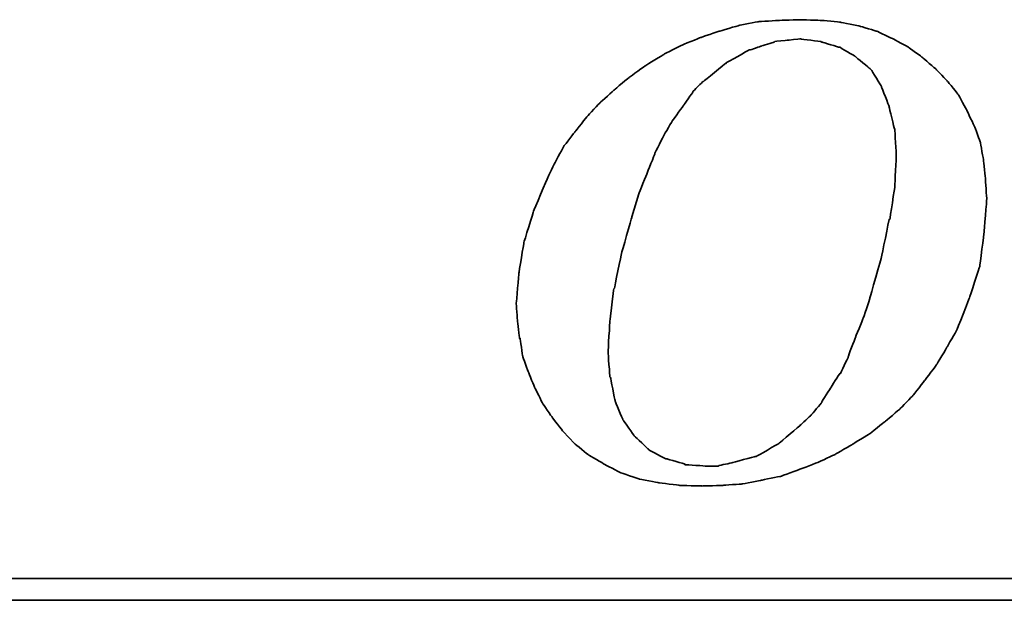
# Model space of a CAD drawing. Header units: millimetres. Extents: x -51 to 291, y -54 to 83.
# Tile 83 of 99: x 184.09 to 186.71, y 1.59 to 3.13. Entities that reach past the tile are written whole.
import ezdxf

# ---------------------------------------------------------------- set-up
doc = ezdxf.new("R2010")
doc.units = ezdxf.units.MM
doc.layers.add('DIM', color=4, linetype='Continuous')
doc.layers.add('layer 1', color=7, linetype='Continuous')

# ---------------------------------------------------------------- blocks, each defined once
blk = doc.blocks.new('TBI MOTION logo(完整正式版)')
at = {"layer": 'layer 1', "color": 22, "lineweight": 35}
for points, knots in [([(-11.34375, -6.98375), (-11.34375, -6.98375), (-10.91375, -7.43875), (-10.91375, -7.43875), (-10.91375, -7.43875), (-10.91375, -7.43875), (-10.38625, -7.87125), (-10.38625, -7.87125), (-10.38625, -7.87125), (-10.38625, -7.87125), (-9.81125, -8.20375), (-9.81125, -8.20375), (-9.81125, -8.20375), (-9.81125, -8.20375), (-9.21125, -8.51875), (-9.21125, -8.51875), (-9.21125, -8.51875), (-9.21125, -8.51875), (-8.51625, -8.75875), (-8.51625, -8.75875), (-8.51625, -8.75875), (-8.51625, -8.75875), (-7.77125, -8.90375), (-7.77125, -8.90375), (-7.77125, -8.90375), (-7.77125, -8.90375), (-6.97875, -8.99875), (-6.97875, -8.99875), (-6.97875, -8.99875), (-6.97875, -8.99875), (-6.14125, -9.02375), (-6.14125, -9.02375), (-6.14125, -9.02375), (-6.14125, -9.02375), (-5.37125, -8.99875), (-5.37125, -8.99875), (-5.37125, -8.99875), (-5.37125, -8.99875), (-4.65375, -8.94875), (-4.65375, -8.94875), (-4.65375, -8.94875), (-4.65375, -8.94875), (-3.93375, -8.80625), (-3.93375, -8.80625), (-3.93375, -8.80625), (-3.93375, -8.80625), (-3.21375, -8.66375), (-3.21375, -8.66375), (-3.21375, -8.66375), (-3.21375, -8.66375), (-2.49375, -8.39875), (-2.49375, -8.39875), (-2.49375, -8.39875), (-2.49375, -8.39875), (-1.79875, -8.13375), (-1.79875, -8.13375), (-1.79875, -8.13375), (-1.79875, -8.13375), (-1.17375, -7.84375), (-1.17375, -7.84375), (-1.17375, -7.84375), (-1.17375, -7.84375), (-0.52375, -7.46375), (-0.52375, -7.46375), (-0.52375, -7.46375), (-0.52375, -7.46375), (0.10124, -7.07875), (0.10124, -7.07875), (0.10124, -7.07875), (0.10124, -7.07875), (0.67625, -6.62375), (0.67625, -6.62375), (0.67625, -6.62375), (0.67625, -6.62375), (1.24874, -6.14375), (1.24874, -6.14375), (1.24874, -6.14375), (1.24874, -6.14375), (1.72874, -5.64125), (1.72874, -5.64125), (1.72874, -5.64125), (1.72874, -5.64125), (2.18624, -5.06375), (2.18624, -5.06375), (2.18624, -5.06375), (2.18624, -5.06375), (2.61625, -4.48874), (2.61625, -4.48874), (2.61625, -4.48874), (2.61625, -4.48874), (3.00125, -3.83874), (3.00125, -3.83874), (3.00125, -3.83874), (3.00125, -3.83874), (3.36124, -3.21374), (3.36124, -3.21374), (3.36124, -3.21374), (3.36124, -3.21374), (3.84374, -1.99125), (3.84374, -1.99125), (3.84374, -1.99125), (3.84374, -1.99125), (4.22625, -0.81875), (4.22625, -0.81875), (4.22625, -0.81875), (4.22625, -0.81875), (4.39125, 0.45624), (4.39125, 0.45624), (4.39125, 0.45624), (4.39125, 0.45624), (4.48874, 1.70124), (4.48874, 1.70124), (4.48874, 1.70124), (4.48874, 1.70124), (4.43874, 2.44625), (4.43874, 2.44625), (4.43874, 2.44625), (4.43874, 2.44625), (4.36874, 3.14125), (4.36874, 3.14125), (4.36874, 3.14125), (4.36874, 3.14125), (4.25125, 3.81125), (4.25125, 3.81125), (4.25125, 3.81125), (4.25125, 3.81125), (4.03124, 4.41125), (4.03124, 4.41125), (4.03124, 4.41125), (4.03124, 4.41125), (3.74374, 5.01125), (3.74374, 5.01125), (3.74374, 5.01125), (3.74374, 5.01125), (3.43124, 5.58875), (3.43124, 5.58875), (3.43124, 5.58875), (3.43124, 5.58875), (3.02625, 6.09125), (3.02625, 6.09125), (3.02625, 6.09125), (3.02625, 6.09125), (2.59374, 6.54875), (2.59374, 6.54875), (2.59374, 6.54875), (2.59374, 6.54875), (2.09124, 6.98125), (2.09124, 6.98125), (2.09124, 6.98125), (2.09124, 6.98125), (1.56124, 7.36625), (1.56124, 7.36625), (1.56124, 7.36625), (1.56124, 7.36625), (0.98624, 7.67625), (0.98624, 7.67625), (0.98624, 7.67625), (0.98624, 7.67625), (0.38624, 7.96375), (0.38624, 7.96375), (0.38624, 7.96375), (0.38624, 7.96375), (-0.25875, 8.15625), (-0.25875, 8.15625), (-0.25875, 8.15625), (-0.25875, 8.15625), (-0.98125, 8.30125), (-0.98125, 8.30125), (-0.98125, 8.30125), (-0.98125, 8.30125), (-1.70124, 8.37125), (-1.70124, 8.37125), (-1.70124, 8.37125), (-1.70124, 8.37125), (-2.49375, 8.39624), (-2.49375, 8.39624), (-2.49375, 8.39624), (-2.49375, 8.39624), (-3.28625, 8.37125), (-3.28625, 8.37125), (-3.28625, 8.37125), (-3.28625, 8.37125), (-4.05125, 8.32125), (-4.05125, 8.32125), (-4.05125, 8.32125), (-4.05125, 8.32125), (-4.77375, 8.18125), (-4.77375, 8.18125), (-4.77375, 8.18125), (-4.77375, 8.18125), (-5.51625, 7.96375), (-5.51625, 7.96375), (-5.51625, 7.96375), (-5.51625, 7.96375), (-6.21125, 7.72625), (-6.21125, 7.72625), (-6.21125, 7.72625), (-6.21125, 7.72625), (-6.92875, 7.43625), (-6.92875, 7.43625), (-6.92875, 7.43625), (-6.92875, 7.43625), (-7.57875, 7.10125), (-7.57875, 7.10125), (-7.57875, 7.10125), (-7.57875, 7.10125), (-8.24875, 6.69125), (-8.24875, 6.69125), (-8.24875, 6.69125), (-8.24875, 6.69125), (-8.84875, 6.26125), (-8.84875, 6.26125), (-8.84875, 6.26125), (-8.84875, 6.26125), (-9.42625, 5.78125), (-9.42625, 5.78125), (-9.42625, 5.78125), (-9.42625, 5.78125), (-9.95375, 5.30125), (-9.95375, 5.30125), (-9.95375, 5.30125), (-9.95375, 5.30125), (-10.43375, 4.79624), (-10.43375, 4.79624), (-10.43375, 4.79624), (-10.43375, 4.79624), (-10.88875, 4.22125), (-10.88875, 4.22125), (-10.88875, 4.22125), (-10.88875, 4.22125), (-11.29875, 3.69375), (-11.29875, 3.69375), (-11.29875, 3.69375), (-11.29875, 3.69375), (-11.63375, 3.09125), (-11.63375, 3.09125), (-11.63375, 3.09125), (-11.63375, 3.09125), (-11.91875, 2.49625), (-11.91875, 2.49625), (-11.91875, 2.49625), (-11.91875, 2.49625), (-12.44875, 1.24625), (-12.44875, 1.24625), (-12.44875, 1.24625), (-12.44875, 1.24625), (-12.80875, 0.06874), (-12.80875, 0.06874), (-12.80875, 0.06874), (-12.80875, 0.06874), (-12.99875, -1.07875), (-12.99875, -1.07875), (-12.99875, -1.07875), (-12.99875, -1.07875), (-13.09375, -2.18375), (-13.09375, -2.18375), (-13.09375, -2.18375), (-13.09375, -2.18375), (-13.04875, -2.85375), (-13.04875, -2.85375), (-13.04875, -2.85375), (-13.04875, -2.85375), (-12.97375, -3.50375), (-12.97375, -3.50375), (-12.97375, -3.50375), (-12.97375, -3.50375), (-12.95375, -3.50375), (-12.95375, -3.50375), (-12.95375, -3.50375), (-12.95375, -3.50375), (-12.85375, -4.17375), (-12.85375, -4.17375), (-12.85375, -4.17375), (-12.85375, -4.17375), (-12.63875, -4.77624), (-12.63875, -4.77624), (-12.63875, -4.77624), (-12.63875, -4.77624), (-12.39875, -5.35125), (-12.39875, -5.35125), (-12.39875, -5.35125), (-12.39875, -5.35125), (-12.11375, -5.92875), (-12.11375, -5.92875), (-12.11375, -5.92875), (-12.11375, -5.92875), (-11.75375, -6.45375), (-11.75375, -6.45375), (-11.75375, -6.45375), (-11.75375, -6.45375), (-11.34375, -6.98375), (-11.34375, -6.98375)], [0, 0, 0, 0, 0.01369863, 0.01369863, 0.01369863, 0.01369864, 0.02739726, 0.02739726, 0.02739726, 0.02739727, 0.04109589, 0.04109589, 0.04109589, 0.0410959, 0.05479452, 0.05479452, 0.05479452, 0.05479453, 0.06849315, 0.06849315, 0.06849315, 0.06849316, 0.08219178, 0.08219178, 0.08219178, 0.08219179, 0.09589041, 0.09589041, 0.09589041, 0.09589042, 0.10958904, 0.10958904, 0.10958904, 0.10958905, 0.12328767, 0.12328767, 0.12328767, 0.12328768, 0.1369863, 0.1369863, 0.1369863, 0.13698631, 0.15068493, 0.15068493, 0.15068493, 0.15068494, 0.16438356, 0.16438356, 0.16438356, 0.16438357, 0.17808219, 0.17808219, 0.17808219, 0.1780822, 0.19178082, 0.19178082, 0.19178082, 0.19178083, 0.20547945, 0.20547945, 0.20547945, 0.20547946, 0.21917808, 0.21917808, 0.21917808, 0.21917809, 0.23287671, 0.23287671, 0.23287671, 0.23287672, 0.24657534, 0.24657534, 0.24657534, 0.24657535, 0.26027397, 0.26027397, 0.26027397, 0.26027398, 0.2739726, 0.2739726, 0.2739726, 0.27397261, 0.28767123, 0.28767123, 0.28767123, 0.28767124, 0.30136986, 0.30136986, 0.30136986, 0.30136987, 0.31506849, 0.31506849, 0.31506849, 0.3150685, 0.32876712, 0.32876712, 0.32876712, 0.32876713, 0.34246575, 0.34246575, 0.34246575, 0.34246576, 0.35616438, 0.35616438, 0.35616438, 0.35616439, 0.36986301, 0.36986301, 0.36986301, 0.36986302, 0.38356164, 0.38356164, 0.38356164, 0.38356165, 0.39726027, 0.39726027, 0.39726027, 0.39726028, 0.4109589, 0.4109589, 0.4109589, 0.41095891, 0.42465753, 0.42465753, 0.42465753, 0.42465754, 0.43835616, 0.43835616, 0.43835616, 0.43835617, 0.45205479, 0.45205479, 0.45205479, 0.4520548, 0.46575342, 0.46575342, 0.46575342, 0.46575343, 0.47945205, 0.47945205, 0.47945205, 0.47945206, 0.49315068, 0.49315068, 0.49315068, 0.49315069, 0.50684932, 0.50684932, 0.50684932, 0.50684933, 0.52054795, 0.52054795, 0.52054795, 0.52054796, 0.53424658, 0.53424658, 0.53424658, 0.53424659, 0.54794521, 0.54794521, 0.54794521, 0.54794522, 0.56164384, 0.56164384, 0.56164384, 0.56164385, 0.57534247, 0.57534247, 0.57534247, 0.57534248, 0.5890411, 0.5890411, 0.5890411, 0.58904111, 0.60273973, 0.60273973, 0.60273973, 0.60273974, 0.61643836, 0.61643836, 0.61643836, 0.61643837, 0.63013699, 0.63013699, 0.63013699, 0.630137, 0.64383562, 0.64383562, 0.64383562, 0.64383563, 0.65753425, 0.65753425, 0.65753425, 0.65753426, 0.67123288, 0.67123288, 0.67123288, 0.67123289, 0.68493151, 0.68493151, 0.68493151, 0.68493152, 0.69863014, 0.69863014, 0.69863014, 0.69863015, 0.71232877, 0.71232877, 0.71232877, 0.71232878, 0.7260274, 0.7260274, 0.7260274, 0.72602741, 0.73972603, 0.73972603, 0.73972603, 0.73972604, 0.75342466, 0.75342466, 0.75342466, 0.75342467, 0.76712329, 0.76712329, 0.76712329, 0.7671233, 0.78082192, 0.78082192, 0.78082192, 0.78082193, 0.79452055, 0.79452055, 0.79452055, 0.79452056, 0.80821918, 0.80821918, 0.80821918, 0.80821919, 0.82191781, 0.82191781, 0.82191781, 0.82191782, 0.83561644, 0.83561644, 0.83561644, 0.83561645, 0.84931507, 0.84931507, 0.84931507, 0.84931508, 0.8630137, 0.8630137, 0.8630137, 0.86301371, 0.87671233, 0.87671233, 0.87671233, 0.87671234, 0.89041096, 0.89041096, 0.89041096, 0.89041097, 0.90410959, 0.90410959, 0.90410959, 0.9041096, 0.91780822, 0.91780822, 0.91780822, 0.91780823, 0.93150685, 0.93150685, 0.93150685, 0.93150686, 0.94520548, 0.94520548, 0.94520548, 0.94520549, 0.95890411, 0.95890411, 0.95890411, 0.95890412, 0.97260274, 0.97260274, 0.97260274, 0.97260275, 0.98630137, 0.98630137, 0.98630137, 0.98630138, 1, 1, 1, 1]), ([(-8.77875, 1.03124), (-8.77875, 1.03124), (-8.51625, 1.89625), (-8.51625, 1.89625), (-8.51625, 1.89625), (-8.51625, 1.89625), (-8.20375, 2.66375), (-8.20375, 2.66375), (-8.20375, 2.66375), (-8.20375, 2.66375), (-7.91625, 3.38125), (-7.91625, 3.38125), (-7.91625, 3.38125), (-7.91625, 3.38125), (-7.91625, 3.40624), (-7.91625, 3.40624), (-7.91625, 3.40624), (-7.91625, 3.40624), (-7.57875, 4.07624), (-7.57875, 4.07624), (-7.57875, 4.07624), (-7.57875, 4.07624), (-7.24375, 4.65125), (-7.24375, 4.65125), (-7.24375, 4.65125), (-7.24375, 4.65125), (-7.21875, 4.65125), (-7.21875, 4.65125), (-7.21875, 4.65125), (-7.21875, 4.65125), (-7.21875, 4.67624), (-7.21875, 4.67624), (-7.21875, 4.67624), (-7.21875, 4.67624), (-6.83625, 5.20375), (-6.83625, 5.20375), (-6.83625, 5.20375), (-6.83625, 5.20375), (-6.49875, 5.68625), (-6.49875, 5.68625), (-6.49875, 5.68625), (-6.49875, 5.68625), (-6.49875, 5.70625), (-6.49875, 5.70625), (-6.49875, 5.70625), (-6.49875, 5.70625), (-6.11625, 6.09125), (-6.11625, 6.09125), (-6.11625, 6.09125), (-6.11625, 6.09125), (-6.09125, 6.09125), (-6.09125, 6.09125), (-6.09125, 6.09125), (-6.09125, 6.09125), (-5.27375, 6.76625), (-5.27375, 6.76625), (-5.27375, 6.76625), (-5.27375, 6.76625), (-5.24875, 6.76625), (-5.24875, 6.76625), (-5.24875, 6.76625), (-5.24875, 6.76625), (-5.24875, 6.78625), (-5.24875, 6.78625), (-5.24875, 6.78625), (-5.24875, 6.78625), (-4.38875, 7.26624), (-4.38875, 7.26624), (-4.38875, 7.26624), (-4.38875, 7.26624), (-4.36125, 7.26624), (-4.36125, 7.26624), (-4.36125, 7.26624), (-4.36125, 7.26624), (-3.93375, 7.41125), (-3.93375, 7.41125), (-3.93375, 7.41125), (-3.93375, 7.41125), (-3.47375, 7.55625), (-3.47375, 7.55625), (-3.47375, 7.55625), (-3.47375, 7.55625), (-3.45375, 7.55625), (-3.45375, 7.55625), (-3.45375, 7.55625), (-3.45375, 7.55625), (-3.42875, 7.58124), (-3.42875, 7.58124), (-3.42875, 7.58124), (-3.42875, 7.58124), (-2.97375, 7.62625), (-2.97375, 7.62625), (-2.97375, 7.62625), (-2.97375, 7.62625), (-2.49375, 7.67625), (-2.49375, 7.67625), (-2.49375, 7.67625), (-2.49375, 7.67625), (-2.46875, 7.67625), (-2.46875, 7.67625), (-2.46875, 7.67625), (-2.46875, 7.67625), (-1.70124, 7.58124), (-1.70124, 7.58124), (-1.70124, 7.58124), (-1.70124, 7.58124), (-1.67875, 7.55625), (-1.67875, 7.55625), (-1.67875, 7.55625), (-1.67875, 7.55625), (-1.65375, 7.55625), (-1.65375, 7.55625), (-1.65375, 7.55625), (-1.65375, 7.55625), (-1.03125, 7.36625), (-1.03125, 7.36625), (-1.03125, 7.36625), (-1.03125, 7.36625), (-1.00625, 7.36625), (-1.00625, 7.36625), (-1.00625, 7.36625), (-1.00625, 7.36625), (-0.43124, 7.02624), (-0.43124, 7.02624), (-0.43124, 7.02624), (-0.43124, 7.02624), (-0.40625, 7.00624), (-0.40625, 7.00624), (-0.40625, 7.00624), (-0.40625, 7.00624), (0.12124, 6.57124), (0.12124, 6.57124), (0.12124, 6.57124), (0.12124, 6.57124), (0.14624, 6.54875), (0.14624, 6.54875), (0.14624, 6.54875), (0.14624, 6.54875), (0.17124, 6.52375), (0.17124, 6.52375), (0.17124, 6.52375), (0.17124, 6.52375), (0.55625, 5.89875), (0.55625, 5.89875), (0.55625, 5.89875), (0.55625, 5.89875), (0.55625, 5.87625), (0.55625, 5.87625), (0.55625, 5.87625), (0.55625, 5.87625), (0.84124, 5.15625), (0.84124, 5.15625), (0.84124, 5.15625), (0.84124, 5.15625), (0.84124, 5.13125), (0.84124, 5.13125), (0.84124, 5.13125), (0.84124, 5.13125), (1.03624, 4.31875), (1.03624, 4.31875), (1.03624, 4.31875), (1.03624, 4.31875), (1.05624, 4.31875), (1.05624, 4.31875), (1.05624, 4.31875), (1.05624, 4.31875), (1.05624, 4.29125), (1.05624, 4.29125), (1.05624, 4.29125), (1.05624, 4.29125), (1.10625, 3.33125), (1.10625, 3.33125), (1.10625, 3.33125), (1.10625, 3.33125), (1.10625, 3.30875), (1.10625, 3.30875), (1.10625, 3.30875), (1.10625, 3.30875), (1.05624, 2.20624), (1.05624, 2.20624), (1.05624, 2.20624), (1.05624, 2.20624), (1.05624, 2.18124), (1.05624, 2.18124), (1.05624, 2.18124), (1.05624, 2.18124), (0.86624, 0.93624), (0.86624, 0.93624), (0.86624, 0.93624), (0.86624, 0.93624), (0.84124, 0.93624), (0.84124, 0.93624), (0.84124, 0.93624), (0.84124, 0.93624), (0.55625, -0.45874), (0.55625, -0.45874), (0.55625, -0.45874), (0.55625, -0.45874), (0.12124, -1.99125), (0.12124, -1.99125), (0.12124, -1.99125), (0.12124, -1.99125), (0.12124, -2.01874), (0.12124, -2.01874), (0.12124, -2.01874), (0.12124, -2.01874), (-0.13874, -2.78375), (-0.13874, -2.78375), (-0.13874, -2.78375), (-0.13874, -2.78375), (-0.43124, -3.50375), (-0.43124, -3.50375), (-0.43124, -3.50375), (-0.43124, -3.50375), (-0.69375, -4.19875), (-0.69375, -4.19875), (-0.69375, -4.19875), (-0.69375, -4.19875), (-0.69375, -4.22375), (-0.69375, -4.22375), (-0.69375, -4.22375), (-0.69375, -4.22375), (-0.98125, -4.82374), (-0.98125, -4.82374), (-0.98125, -4.82374), (-0.98125, -4.82374), (-1.00625, -4.82374), (-1.00625, -4.82374), (-1.00625, -4.82374), (-1.00625, -4.82374), (-1.33875, -5.35125), (-1.33875, -5.35125), (-1.33875, -5.35125), (-1.33875, -5.35125), (-1.67875, -5.87875), (-1.67875, -5.87875), (-1.67875, -5.87875), (-1.67875, -5.87875), (-1.67875, -5.90375), (-1.67875, -5.90375), (-1.67875, -5.90375), (-1.67875, -5.90375), (-2.05875, -6.35875), (-2.05875, -6.35875), (-2.05875, -6.35875), (-2.05875, -6.35875), (-2.08375, -6.38375), (-2.08375, -6.38375), (-2.08375, -6.38375), (-2.08375, -6.38375), (-2.46875, -6.74375), (-2.46875, -6.74375), (-2.46875, -6.74375), (-2.46875, -6.74375), (-3.25875, -7.41625), (-3.25875, -7.41625), (-3.25875, -7.41625), (-3.25875, -7.41625), (-3.28625, -7.43875), (-3.28625, -7.43875), (-3.28625, -7.43875), (-3.28625, -7.43875), (-4.12375, -7.91875), (-4.12375, -7.91875), (-4.12375, -7.91875), (-4.12375, -7.91875), (-4.14875, -7.91875), (-4.14875, -7.91875), (-4.14875, -7.91875), (-4.14875, -7.91875), (-4.17125, -7.91875), (-4.17125, -7.91875), (-4.17125, -7.91875), (-4.17125, -7.91875), (-5.03375, -8.15875), (-5.03375, -8.15875), (-5.03375, -8.15875), (-5.03375, -8.15875), (-5.51625, -8.25625), (-5.51625, -8.25625), (-5.51625, -8.25625), (-5.51625, -8.25625), (-5.54125, -8.27875), (-5.54125, -8.27875), (-5.54125, -8.27875), (-5.54125, -8.27875), (-5.56375, -8.27875), (-5.56375, -8.27875), (-5.56375, -8.27875), (-5.56375, -8.27875), (-5.99625, -8.27875), (-5.99625, -8.27875), (-5.99625, -8.27875), (-5.99625, -8.27875), (-6.76375, -8.23125), (-6.76375, -8.23125), (-6.76375, -8.23125), (-6.76375, -8.23125), (-6.78875, -8.23125), (-6.78875, -8.23125), (-6.78875, -8.23125), (-6.78875, -8.23125), (-6.78875, -8.20375), (-6.78875, -8.20375), (-6.78875, -8.20375), (-6.78875, -8.20375), (-7.45875, -8.01375), (-7.45875, -8.01375), (-7.45875, -8.01375), (-7.45875, -8.01375), (-7.48375, -8.01375), (-7.48375, -8.01375), (-7.48375, -8.01375), (-7.48375, -8.01375), (-7.50875, -8.01375), (-7.50875, -8.01375), (-7.50875, -8.01375), (-7.50875, -8.01375), (-8.13125, -7.67875), (-8.13125, -7.67875), (-8.13125, -7.67875), (-8.13125, -7.67875), (-8.15625, -7.65375), (-8.15625, -7.65375), (-8.15625, -7.65375), (-8.15625, -7.65375), (-8.65875, -7.17375), (-8.65875, -7.17375), (-8.65875, -7.17375), (-8.65875, -7.17375), (-8.68375, -7.14875), (-8.68375, -7.14875), (-8.68375, -7.14875), (-8.68375, -7.14875), (-9.08875, -6.57375), (-9.08875, -6.57375), (-9.08875, -6.57375), (-9.08875, -6.57375), (-9.11375, -6.54875), (-9.11375, -6.54875), (-9.11375, -6.54875), (-9.11375, -6.54875), (-9.11375, -6.52875), (-9.11375, -6.52875), (-9.11375, -6.52875), (-9.11375, -6.52875), (-9.40375, -5.85375), (-9.40375, -5.85375), (-9.40375, -5.85375), (-9.40375, -5.85375), (-9.40375, -5.82875), (-9.40375, -5.82875), (-9.40375, -5.82875), (-9.40375, -5.82875), (-9.56875, -4.96875), (-9.56875, -4.96875), (-9.56875, -4.96875), (-9.56875, -4.96875), (-9.59375, -4.94375), (-9.59375, -4.94375), (-9.59375, -4.94375), (-9.59375, -4.94375), (-9.66375, -4.03375), (-9.66375, -4.03375), (-9.66375, -4.03375), (-9.66375, -4.03375), (-9.66375, -4.00875), (-9.66375, -4.00875), (-9.66375, -4.00875), (-9.66375, -4.00875), (-9.59375, -2.85375), (-9.59375, -2.85375), (-9.59375, -2.85375), (-9.59375, -2.85375), (-9.45125, -1.65875), (-9.45125, -1.65875), (-9.45125, -1.65875), (-9.45125, -1.65875), (-9.42625, -1.63375), (-9.42625, -1.63375), (-9.42625, -1.63375), (-9.42625, -1.63375), (-9.16125, -0.33875), (-9.16125, -0.33875), (-9.16125, -0.33875), (-9.16125, -0.33875), (-8.77875, 1.00624), (-8.77875, 1.00624), (-8.77875, 1.00624), (-8.77875, 1.00624), (-8.77875, 1.03124), (-8.77875, 1.03124)], [0, 0, 0, 0, 0.01020408, 0.01020408, 0.01020408, 0.01020409, 0.02040816, 0.02040816, 0.02040816, 0.02040817, 0.03061224, 0.03061224, 0.03061224, 0.03061225, 0.04081633, 0.04081633, 0.04081633, 0.04081634, 0.05102041, 0.05102041, 0.05102041, 0.05102042, 0.06122449, 0.06122449, 0.06122449, 0.0612245, 0.07142857, 0.07142857, 0.07142857, 0.07142858, 0.08163265, 0.08163265, 0.08163265, 0.08163266, 0.09183673, 0.09183673, 0.09183673, 0.09183674, 0.10204082, 0.10204082, 0.10204082, 0.10204083, 0.1122449, 0.1122449, 0.1122449, 0.11224491, 0.12244898, 0.12244898, 0.12244898, 0.12244899, 0.13265306, 0.13265306, 0.13265306, 0.13265307, 0.14285714, 0.14285714, 0.14285714, 0.14285715, 0.15306122, 0.15306122, 0.15306122, 0.15306123, 0.16326531, 0.16326531, 0.16326531, 0.16326532, 0.17346939, 0.17346939, 0.17346939, 0.1734694, 0.18367347, 0.18367347, 0.18367347, 0.18367348, 0.19387755, 0.19387755, 0.19387755, 0.19387756, 0.20408163, 0.20408163, 0.20408163, 0.20408164, 0.21428571, 0.21428571, 0.21428571, 0.21428572, 0.2244898, 0.2244898, 0.2244898, 0.22448981, 0.23469388, 0.23469388, 0.23469388, 0.23469389, 0.24489796, 0.24489796, 0.24489796, 0.24489797, 0.25510204, 0.25510204, 0.25510204, 0.25510205, 0.26530612, 0.26530612, 0.26530612, 0.26530613, 0.2755102, 0.2755102, 0.2755102, 0.27551021, 0.28571429, 0.28571429, 0.28571429, 0.2857143, 0.29591837, 0.29591837, 0.29591837, 0.29591838, 0.30612245, 0.30612245, 0.30612245, 0.30612246, 0.31632653, 0.31632653, 0.31632653, 0.31632654, 0.32653061, 0.32653061, 0.32653061, 0.32653062, 0.33673469, 0.33673469, 0.33673469, 0.3367347, 0.34693878, 0.34693878, 0.34693878, 0.34693879, 0.35714286, 0.35714286, 0.35714286, 0.35714287, 0.36734694, 0.36734694, 0.36734694, 0.36734695, 0.37755102, 0.37755102, 0.37755102, 0.37755103, 0.3877551, 0.3877551, 0.3877551, 0.38775511, 0.39795918, 0.39795918, 0.39795918, 0.39795919, 0.40816327, 0.40816327, 0.40816327, 0.40816328, 0.41836735, 0.41836735, 0.41836735, 0.41836736, 0.42857143, 0.42857143, 0.42857143, 0.42857144, 0.43877551, 0.43877551, 0.43877551, 0.43877552, 0.44897959, 0.44897959, 0.44897959, 0.4489796, 0.45918367, 0.45918367, 0.45918367, 0.45918368, 0.46938776, 0.46938776, 0.46938776, 0.46938777, 0.47959184, 0.47959184, 0.47959184, 0.47959185, 0.48979592, 0.48979592, 0.48979592, 0.48979593, 0.5, 0.5, 0.5, 0.50000001, 0.51020408, 0.51020408, 0.51020408, 0.51020409, 0.52040816, 0.52040816, 0.52040816, 0.52040817, 0.53061224, 0.53061224, 0.53061224, 0.53061225, 0.54081633, 0.54081633, 0.54081633, 0.54081634, 0.55102041, 0.55102041, 0.55102041, 0.55102042, 0.56122449, 0.56122449, 0.56122449, 0.5612245, 0.57142857, 0.57142857, 0.57142857, 0.57142858, 0.58163265, 0.58163265, 0.58163265, 0.58163266, 0.59183673, 0.59183673, 0.59183673, 0.59183674, 0.60204082, 0.60204082, 0.60204082, 0.60204083, 0.6122449, 0.6122449, 0.6122449, 0.61224491, 0.62244898, 0.62244898, 0.62244898, 0.62244899, 0.63265306, 0.63265306, 0.63265306, 0.63265307, 0.64285714, 0.64285714, 0.64285714, 0.64285715, 0.65306122, 0.65306122, 0.65306122, 0.65306123, 0.66326531, 0.66326531, 0.66326531, 0.66326532, 0.67346939, 0.67346939, 0.67346939, 0.6734694, 0.68367347, 0.68367347, 0.68367347, 0.68367348, 0.69387755, 0.69387755, 0.69387755, 0.69387756, 0.70408163, 0.70408163, 0.70408163, 0.70408164, 0.71428571, 0.71428571, 0.71428571, 0.71428572, 0.7244898, 0.7244898, 0.7244898, 0.72448981, 0.73469388, 0.73469388, 0.73469388, 0.73469389, 0.74489796, 0.74489796, 0.74489796, 0.74489797, 0.75510204, 0.75510204, 0.75510204, 0.75510205, 0.76530612, 0.76530612, 0.76530612, 0.76530613, 0.7755102, 0.7755102, 0.7755102, 0.77551021, 0.78571429, 0.78571429, 0.78571429, 0.7857143, 0.79591837, 0.79591837, 0.79591837, 0.79591838, 0.80612245, 0.80612245, 0.80612245, 0.80612246, 0.81632653, 0.81632653, 0.81632653, 0.81632654, 0.82653061, 0.82653061, 0.82653061, 0.82653062, 0.83673469, 0.83673469, 0.83673469, 0.8367347, 0.84693878, 0.84693878, 0.84693878, 0.84693879, 0.85714286, 0.85714286, 0.85714286, 0.85714287, 0.86734694, 0.86734694, 0.86734694, 0.86734695, 0.87755102, 0.87755102, 0.87755102, 0.87755103, 0.8877551, 0.8877551, 0.8877551, 0.88775511, 0.89795918, 0.89795918, 0.89795918, 0.89795919, 0.90816327, 0.90816327, 0.90816327, 0.90816328, 0.91836735, 0.91836735, 0.91836735, 0.91836736, 0.92857143, 0.92857143, 0.92857143, 0.92857144, 0.93877551, 0.93877551, 0.93877551, 0.93877552, 0.94897959, 0.94897959, 0.94897959, 0.9489796, 0.95918367, 0.95918367, 0.95918367, 0.95918368, 0.96938776, 0.96938776, 0.96938776, 0.96938777, 0.97959184, 0.97959184, 0.97959184, 0.97959185, 0.98979592, 0.98979592, 0.98979592, 0.98979593, 1, 1, 1, 1]), ([(75.90875, -9.47875), (75.90875, -9.47875), (75.90875, -12.28625), (75.90875, -12.28625), (75.90875, -12.28625), (75.90875, -12.28625), (75.90875, -12.47875), (75.90875, -12.47875), (75.90875, -12.47875), (75.90875, -12.47875), (75.71625, -12.47875), (75.71625, -12.47875), (75.71625, -12.47875), (75.71625, -12.47875), (-88.32875, -12.47875), (-88.32875, -12.47875), (-88.32875, -12.47875), (-88.32875, -12.47875), (-88.32875, -13.29375), (-88.32875, -13.29375), (-88.32875, -13.29375), (-88.32875, -13.29375), (82.89125, -13.29375), (82.89125, -13.29375), (82.89125, -13.29375), (82.89125, -13.29375), (75.90875, -9.47875), (75.90875, -9.47875)], [0, 0, 0, 0, 0.14285714, 0.14285714, 0.14285714, 0.14285715, 0.28571429, 0.28571429, 0.28571429, 0.2857143, 0.42857143, 0.42857143, 0.42857143, 0.42857144, 0.57142857, 0.57142857, 0.57142857, 0.57142858, 0.71428571, 0.71428571, 0.71428571, 0.71428572, 0.85714286, 0.85714286, 0.85714286, 0.85714287, 1, 1, 1, 1])]:
    blk.add_open_spline(points, degree=3, knots=knots, dxfattribs=at)

msp = doc.modelspace()

# ---------------------------------------------------------------- block references
at = {"layer": 'DIM', "color": 7, "xscale": 0.0712799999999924, "yscale": 0.0712799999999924, "zscale": 0.0712799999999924}
msp.add_blockref('TBI MOTION logo(完整正式版)', (186.3452, 2.5328), dxfattribs=at)

doc.saveas('drawing.dxf')
